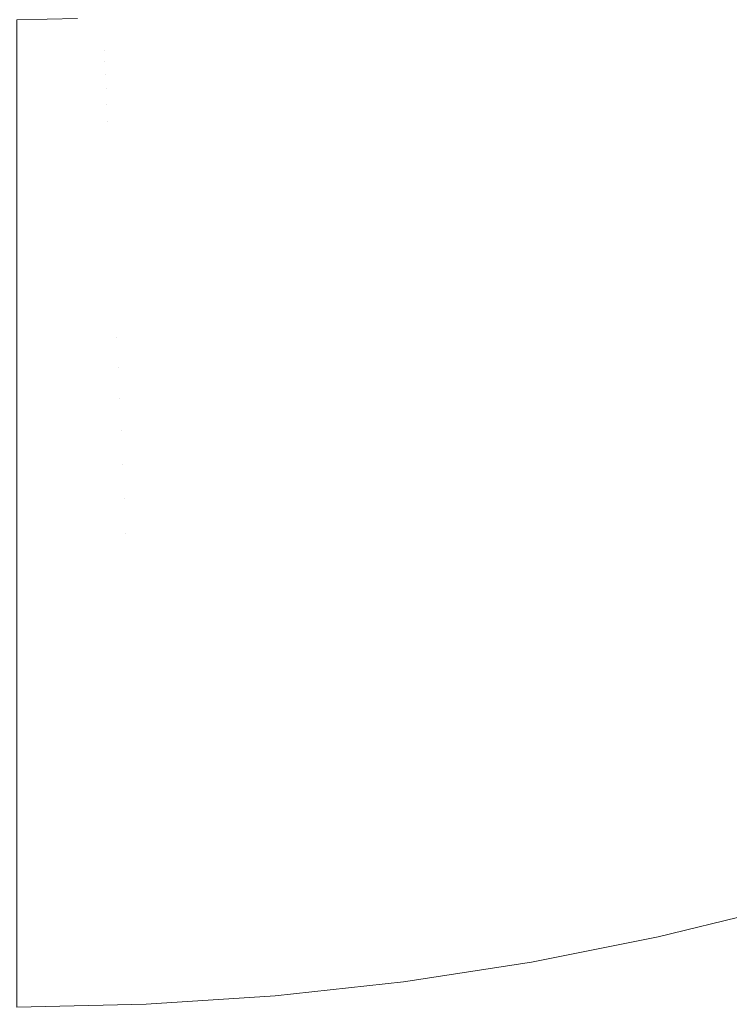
# Model space of a CAD drawing. Header units: centimetres. Extents: x -25.9 to 27.4, y -28.2 to -26.4.
# Tile 112 of 199: x 9.2717 to 9.3436, y -27.9597 to -27.86. Entities that reach past the tile are written whole.
import ezdxf

# ---------------------------------------------------------------- set-up
doc = ezdxf.new("R2010")
doc.units = ezdxf.units.CM
doc.header["$LTSCALE"] = 2.54
doc.layers.add('Lucido design-1', color=7, linetype='Continuous')

# ---------------------------------------------------------------- blocks, each defined once
blk = doc.blocks.new('Gruppo-4-1')
at = {"color": 7, "linetype": 'Continuous', "lineweight": 9}
blk.add_3dface([(-25.828561, -26.46, 540.520033), (-25.828561, -28.06, 540.520033), (27.271439, -28.06, 540.520033), (27.271439, -26.46, 540.520033)], dxfattribs=at)
for points, invisible_edges in [([(9.333735, -27.857579, 539.782857), (9.325057, -27.860108, 539.782857), (9.324689, -27.858733, 539.78663), (9.333307, -27.856221, 539.78663)], 15), ([(9.343424, -27.857778, 539.775485), (9.334728, -27.86073, 539.775485), (9.334209, -27.859082, 539.77914), (9.342833, -27.856155, 539.77914)], 15), ([(9.315454, -27.858542, 539.79432), (9.306752, -27.860273, 539.79432), (9.306586, -27.859332, 539.798223), (9.315248, -27.85761, 539.798223)], 15), ([(9.324689, -27.858733, 539.78663), (9.31597, -27.860867, 539.78663), (9.315695, -27.859628, 539.790453), (9.324361, -27.857508, 539.790453)], 15), ([(9.334209, -27.859082, 539.77914), (9.325465, -27.861631, 539.77914), (9.325057, -27.860108, 539.782857), (9.333735, -27.857579, 539.782857)], 15), ([(9.344065, -27.859541, 539.771899), (9.335292, -27.862519, 539.771899), (9.334728, -27.86073, 539.775485), (9.343424, -27.857778, 539.775485)], 15), ([(9.297671, -27.859254, 539.806114), (9.288955, -27.860209, 539.806114), (9.288913, -27.859733, 539.810088), (9.297609, -27.85878, 539.810088)], 15), ([(9.306586, -27.859332, 539.798223), (9.297858, -27.860676, 539.798223), (9.297754, -27.859886, 539.802157), (9.306448, -27.858548, 539.802157)], 15), ([(9.315695, -27.859628, 539.790453), (9.306945, -27.861369, 539.790453), (9.306752, -27.860273, 539.79432), (9.315454, -27.858542, 539.79432)], 15), ([(9.325057, -27.860108, 539.782857), (9.316278, -27.862257, 539.782857), (9.31597, -27.860867, 539.78663), (9.324689, -27.858733, 539.78663)], 15), ([(9.334728, -27.86073, 539.775485), (9.325912, -27.863299, 539.775485), (9.325465, -27.861631, 539.77914), (9.334209, -27.859082, 539.77914)], 15), ([(9.280163, -27.859829, 539.818061), (9.271439, -27.860019, 539.818061), (9.271439, -27.86, 539.820033), (9.277588, -27.859866, 539.820033)], 9), ([(9.271439, -27.860114, 539.815672), (9.271439, -27.860019, 539.818061), (9.280163, -27.859829, 539.818061), (9.28017, -27.859987, 539.814073)], 14), ([(9.28017, -27.859987, 539.814073), (9.271439, -27.860178, 539.814073), (9.271439, -27.860114, 539.815672)], 9), ([(9.271439, -27.860398, 539.811319), (9.271439, -27.860178, 539.814073), (9.28017, -27.859987, 539.814073), (9.280184, -27.860305, 539.810088)], 14), ([(9.288913, -27.859733, 539.810088), (9.280184, -27.860305, 539.810088), (9.28017, -27.859987, 539.814073), (9.288885, -27.859416, 539.814073)], 15), ([(9.288955, -27.860209, 539.806114), (9.280205, -27.860782, 539.806114), (9.280184, -27.860305, 539.810088), (9.288913, -27.859733, 539.810088)], 15), ([(9.28901, -27.860844, 539.802157), (9.280233, -27.861419, 539.802157), (9.280205, -27.860782, 539.806114), (9.288955, -27.860209, 539.806114)], 15), ([(9.297754, -27.859886, 539.802157), (9.28901, -27.860844, 539.802157), (9.288955, -27.860209, 539.806114), (9.297671, -27.859254, 539.806114)], 15), ([(9.297858, -27.860676, 539.798223), (9.28908, -27.861637, 539.798223), (9.28901, -27.860844, 539.802157), (9.297754, -27.859886, 539.802157)], 15), ([(9.306752, -27.860273, 539.79432), (9.297983, -27.861623, 539.79432), (9.297858, -27.860676, 539.798223), (9.306586, -27.859332, 539.798223)], 15), ([(9.31597, -27.860867, 539.78663), (9.307166, -27.862618, 539.78663), (9.306945, -27.861369, 539.790453), (9.315695, -27.859628, 539.790453)], 15), ([(9.325465, -27.861631, 539.77914), (9.316619, -27.863796, 539.77914), (9.316278, -27.862257, 539.782857), (9.325057, -27.860108, 539.782857)], 15), ([(9.344757, -27.86144, 539.768389), (9.3359, -27.864446, 539.768389), (9.335292, -27.862519, 539.771899), (9.344065, -27.859541, 539.771899)], 15), ([(9.280184, -27.860305, 539.810088), (9.271439, -27.860496, 539.810088), (9.271439, -27.860398, 539.811319)], 9), ([(9.271439, -27.860869, 539.806982), (9.271439, -27.860496, 539.810088), (9.280184, -27.860305, 539.810088), (9.280205, -27.860782, 539.806114)], 14), ([(9.280205, -27.860782, 539.806114), (9.271439, -27.860973, 539.806114), (9.271439, -27.860869, 539.806982)], 9), ([(9.271439, -27.861528, 539.80267), (9.271439, -27.860973, 539.806114), (9.280205, -27.860782, 539.806114), (9.280233, -27.861419, 539.802157)], 14), ([(9.28908, -27.861637, 539.798223), (9.280267, -27.862215, 539.798223), (9.280233, -27.861419, 539.802157), (9.28901, -27.860844, 539.802157)], 15), ([(9.297983, -27.861623, 539.79432), (9.289163, -27.862589, 539.79432), (9.28908, -27.861637, 539.798223), (9.297858, -27.860676, 539.798223)], 15), ([(9.306945, -27.861369, 539.790453), (9.298128, -27.862726, 539.790453), (9.297983, -27.861623, 539.79432), (9.306752, -27.860273, 539.79432)], 15), ([(9.316278, -27.862257, 539.782857), (9.307413, -27.86402, 539.782857), (9.307166, -27.862618, 539.78663), (9.31597, -27.860867, 539.78663)], 15), ([(9.335292, -27.862519, 539.771899), (9.326398, -27.865111, 539.771899), (9.325912, -27.863299, 539.775485), (9.334728, -27.86073, 539.775485)], 15), ([(9.280233, -27.861419, 539.802157), (9.271439, -27.861611, 539.802157), (9.271439, -27.861528, 539.80267)], 9), ([(9.271439, -27.862374, 539.79839), (9.271439, -27.861611, 539.802157), (9.280233, -27.861419, 539.802157), (9.280267, -27.862215, 539.798223)], 14), ([(9.280267, -27.862215, 539.798223), (9.271439, -27.862407, 539.798223), (9.271439, -27.862374, 539.79839)], 9), ([(9.280309, -27.863169, 539.79432), (9.271439, -27.863362, 539.79432), (9.271439, -27.862407, 539.798223), (9.280267, -27.862215, 539.798223)], 13), ([(9.289163, -27.862589, 539.79432), (9.280309, -27.863169, 539.79432), (9.280267, -27.862215, 539.798223), (9.28908, -27.861637, 539.798223)], 15), ([(9.298128, -27.862726, 539.790453), (9.28926, -27.863697, 539.790453), (9.289163, -27.862589, 539.79432), (9.297983, -27.861623, 539.79432)], 15), ([(9.307166, -27.862618, 539.78663), (9.298294, -27.863984, 539.78663), (9.298128, -27.862726, 539.790453), (9.306945, -27.861369, 539.790453)], 15), ([(9.325912, -27.863299, 539.775485), (9.316993, -27.865482, 539.775485), (9.316619, -27.863796, 539.77914), (9.325465, -27.861631, 539.77914)], 15), ([(9.345497, -27.863474, 539.76496), (9.336551, -27.86651, 539.76496), (9.3359, -27.864446, 539.768389), (9.344757, -27.86144, 539.768389)], 15), ([(9.280309, -27.863169, 539.79432), (9.280358, -27.86428, 539.790453), (9.271439, -27.864475, 539.790453), (9.271439, -27.863411, 539.794152)], 11), ([(9.271439, -27.863411, 539.794152), (9.271439, -27.863362, 539.79432), (9.280309, -27.863169, 539.79432)], 10), ([(9.28926, -27.863697, 539.790453), (9.280358, -27.86428, 539.790453), (9.280309, -27.863169, 539.79432), (9.289163, -27.862589, 539.79432)], 15), ([(9.298294, -27.863984, 539.78663), (9.28937, -27.864961, 539.78663), (9.28926, -27.863697, 539.790453), (9.298128, -27.862726, 539.790453)], 15), ([(9.307413, -27.86402, 539.782857), (9.298479, -27.865395, 539.782857), (9.298294, -27.863984, 539.78663), (9.307166, -27.862618, 539.78663)], 15), ([(9.316619, -27.863796, 539.77914), (9.307687, -27.865573, 539.77914), (9.307413, -27.86402, 539.782857), (9.316278, -27.862257, 539.782857)], 15), ([(9.3359, -27.864446, 539.768389), (9.326921, -27.867064, 539.768389), (9.326398, -27.865111, 539.771899), (9.335292, -27.862519, 539.771899)], 15), ([(9.28937, -27.864961, 539.78663), (9.280413, -27.865548, 539.78663), (9.280358, -27.86428, 539.790453), (9.28926, -27.863697, 539.790453)], 15), ([(9.298479, -27.865395, 539.782857), (9.289494, -27.866379, 539.782857), (9.28937, -27.864961, 539.78663), (9.298294, -27.863984, 539.78663)], 15), ([(9.307687, -27.865573, 539.77914), (9.298685, -27.866958, 539.77914), (9.298479, -27.865395, 539.782857), (9.307413, -27.86402, 539.782857)], 15), ([(9.316993, -27.865482, 539.775485), (9.307986, -27.867273, 539.775485), (9.307687, -27.865573, 539.77914), (9.316619, -27.863796, 539.77914)], 15), ([(9.326398, -27.865111, 539.771899), (9.317399, -27.867313, 539.771899), (9.316993, -27.865482, 539.775485), (9.325912, -27.863299, 539.775485)], 15), ([(9.346285, -27.865638, 539.761618), (9.337244, -27.868707, 539.761618), (9.336551, -27.86651, 539.76496), (9.345497, -27.863474, 539.76496)], 15), ([(9.280358, -27.86428, 539.790453), (9.280413, -27.865548, 539.78663), (9.271439, -27.865744, 539.78663), (9.271439, -27.864637, 539.789966)], 11), ([(9.271439, -27.864637, 539.789966), (9.271439, -27.864475, 539.790453), (9.280358, -27.86428, 539.790453)], 10), ([(9.289494, -27.866379, 539.782857), (9.280475, -27.86697, 539.782857), (9.280413, -27.865548, 539.78663), (9.28937, -27.864961, 539.78663)], 15), ([(9.326921, -27.867064, 539.768389), (9.317836, -27.869287, 539.768389), (9.317399, -27.867313, 539.771899), (9.326398, -27.865111, 539.771899)], 15), ([(9.336551, -27.86651, 539.76496), (9.327481, -27.869154, 539.76496), (9.326921, -27.867064, 539.768389), (9.3359, -27.864446, 539.768389)], 15), ([(9.280413, -27.865548, 539.78663), (9.280475, -27.86697, 539.782857), (9.271439, -27.867167, 539.782857), (9.271439, -27.866043, 539.785836)], 11), ([(9.271439, -27.866043, 539.785836), (9.271439, -27.865744, 539.78663), (9.280413, -27.865548, 539.78663)], 10), ([(9.298685, -27.866958, 539.77914), (9.289632, -27.867949, 539.77914), (9.289494, -27.866379, 539.782857), (9.298479, -27.865395, 539.782857)], 15), ([(9.307986, -27.867273, 539.775485), (9.298911, -27.86867, 539.775485), (9.298685, -27.866958, 539.77914), (9.307687, -27.865573, 539.77914)], 15), ([(9.317399, -27.867313, 539.771899), (9.308312, -27.869121, 539.771899), (9.307986, -27.867273, 539.775485), (9.316993, -27.865482, 539.775485)], 15), ([(9.347132, -27.867966, 539.758321), (9.337989, -27.87107, 539.758321), (9.337244, -27.868707, 539.761618), (9.346285, -27.865638, 539.761618)], 15), ([(9.280475, -27.86697, 539.782857), (9.280544, -27.868545, 539.77914), (9.271439, -27.868744, 539.77914), (9.271439, -27.867628, 539.781772)], 11), ([(9.271439, -27.867628, 539.781772), (9.271439, -27.867167, 539.782857), (9.280475, -27.86697, 539.782857)], 10), ([(9.289632, -27.867949, 539.77914), (9.280544, -27.868545, 539.77914), (9.280475, -27.86697, 539.782857), (9.289494, -27.866379, 539.782857)], 15), ([(9.298911, -27.86867, 539.775485), (9.289782, -27.86967, 539.775485), (9.289632, -27.867949, 539.77914), (9.298685, -27.866958, 539.77914)], 15), ([(9.327481, -27.869154, 539.76496), (9.318305, -27.8714, 539.76496), (9.317836, -27.869287, 539.768389), (9.326921, -27.867064, 539.768389)], 15), ([(9.337244, -27.868707, 539.761618), (9.328077, -27.871379, 539.761618), (9.327481, -27.869154, 539.76496), (9.336551, -27.86651, 539.76496)], 15), ([(9.289782, -27.86967, 539.775485), (9.280619, -27.870271, 539.775485), (9.280544, -27.868545, 539.77914), (9.289632, -27.867949, 539.77914)], 15), ([(9.308312, -27.869121, 539.771899), (9.299155, -27.87053, 539.771899), (9.298911, -27.86867, 539.775485), (9.307986, -27.867273, 539.775485)], 15), ([(9.317836, -27.869287, 539.768389), (9.308663, -27.871111, 539.768389), (9.308312, -27.869121, 539.771899), (9.317399, -27.867313, 539.771899)], 15), ([(9.348013, -27.870386, 539.755173), (9.338763, -27.873526, 539.755173), (9.337989, -27.87107, 539.758321), (9.347132, -27.867966, 539.758321)], 15), ([(9.280544, -27.868545, 539.77914), (9.280619, -27.870271, 539.775485), (9.271439, -27.870471, 539.775485), (9.271439, -27.869386, 539.77778)], 11), ([(9.271439, -27.869386, 539.77778), (9.271439, -27.868744, 539.77914), (9.280544, -27.868545, 539.77914)], 10), ([(9.299155, -27.87053, 539.771899), (9.289946, -27.871539, 539.771899), (9.289782, -27.86967, 539.775485), (9.298911, -27.86867, 539.775485)], 15), ([(9.308663, -27.871111, 539.768389), (9.299419, -27.872534, 539.768389), (9.299155, -27.87053, 539.771899), (9.308312, -27.869121, 539.771899)], 15), ([(9.328077, -27.871379, 539.761618), (9.318803, -27.873649, 539.761618), (9.318305, -27.8714, 539.76496), (9.327481, -27.869154, 539.76496)], 15), ([(9.337989, -27.87107, 539.758321), (9.328719, -27.873772, 539.758321), (9.328077, -27.871379, 539.761618), (9.337244, -27.868707, 539.761618)], 15), ([(9.289946, -27.871539, 539.771899), (9.280701, -27.872144, 539.771899), (9.280619, -27.870271, 539.775485), (9.289782, -27.86967, 539.775485)], 15), ([(9.318305, -27.8714, 539.76496), (9.309039, -27.873243, 539.76496), (9.308663, -27.871111, 539.768389), (9.317836, -27.869287, 539.768389)], 15), ([(9.280619, -27.870271, 539.775485), (9.280701, -27.872144, 539.771899), (9.271439, -27.872347, 539.771899), (9.271439, -27.871317, 539.773868)], 11), ([(9.271439, -27.871317, 539.773868), (9.271439, -27.870471, 539.775485), (9.280619, -27.870271, 539.775485)], 10), ([(9.299419, -27.872534, 539.768389), (9.290122, -27.873552, 539.768389), (9.289946, -27.871539, 539.771899), (9.299155, -27.87053, 539.771899)], 15), ([(9.309039, -27.873243, 539.76496), (9.299702, -27.87468, 539.76496), (9.299419, -27.872534, 539.768389), (9.308663, -27.871111, 539.768389)], 15), ([(9.338763, -27.873526, 539.755173), (9.329385, -27.876259, 539.755173), (9.328719, -27.873772, 539.758321), (9.337989, -27.87107, 539.758321)], 15), ([(9.348937, -27.872926, 539.752128), (9.339576, -27.876104, 539.752128), (9.338763, -27.873526, 539.755173), (9.348013, -27.870386, 539.755173)], 15), ([(9.271439, -27.873415, 539.770044), (9.271439, -27.872347, 539.771899), (9.280701, -27.872144, 539.771899), (9.280789, -27.874164, 539.768389)], 14), ([(9.290122, -27.873552, 539.768389), (9.280789, -27.874164, 539.768389), (9.280701, -27.872144, 539.771899), (9.289946, -27.871539, 539.771899)], 15), ([(9.318803, -27.873649, 539.761618), (9.309439, -27.875511, 539.761618), (9.309039, -27.873243, 539.76496), (9.318305, -27.8714, 539.76496)], 15), ([(9.328719, -27.873772, 539.758321), (9.319339, -27.876067, 539.758321), (9.318803, -27.873649, 539.761618), (9.328077, -27.871379, 539.761618)], 15), ([(9.299702, -27.87468, 539.76496), (9.290311, -27.875708, 539.76496), (9.290122, -27.873552, 539.768389), (9.299419, -27.872534, 539.768389)], 15), ([(9.349905, -27.875583, 539.749193), (9.340426, -27.878801, 539.749193), (9.339576, -27.876104, 539.752128), (9.348937, -27.872926, 539.752128)], 15), ([(9.280789, -27.874164, 539.768389), (9.271439, -27.874368, 539.768389), (9.271439, -27.873415, 539.770044)], 9), ([(9.271439, -27.875677, 539.766314), (9.271439, -27.874368, 539.768389), (9.280789, -27.874164, 539.768389), (9.280884, -27.876326, 539.76496)], 14), ([(9.290311, -27.875708, 539.76496), (9.280884, -27.876326, 539.76496), (9.280789, -27.874164, 539.768389), (9.290122, -27.873552, 539.768389)], 15), ([(9.309439, -27.875511, 539.761618), (9.300002, -27.876964, 539.761618), (9.299702, -27.87468, 539.76496), (9.309039, -27.873243, 539.76496)], 15), ([(9.319339, -27.876067, 539.758321), (9.309869, -27.877951, 539.758321), (9.309439, -27.875511, 539.761618), (9.318803, -27.873649, 539.761618)], 15), ([(9.329385, -27.876259, 539.755173), (9.319897, -27.878581, 539.755173), (9.319339, -27.876067, 539.758321), (9.328719, -27.873772, 539.758321)], 15), ([(9.339576, -27.876104, 539.752128), (9.330085, -27.87887, 539.752128), (9.329385, -27.876259, 539.755173), (9.338763, -27.873526, 539.755173)], 15), ([(9.300002, -27.876964, 539.761618), (9.290511, -27.878003, 539.761618), (9.290311, -27.875708, 539.76496), (9.299702, -27.87468, 539.76496)], 15), ([(9.280884, -27.876326, 539.76496), (9.271439, -27.876532, 539.76496), (9.271439, -27.875677, 539.766314)], 9), ([(9.290511, -27.878003, 539.761618), (9.280984, -27.878628, 539.761618), (9.280884, -27.876326, 539.76496), (9.290311, -27.875708, 539.76496)], 15), ([(9.309869, -27.877951, 539.758321), (9.300326, -27.87942, 539.758321), (9.300002, -27.876964, 539.761618), (9.309439, -27.875511, 539.761618)], 15), ([(9.319897, -27.878581, 539.755173), (9.310316, -27.880486, 539.755173), (9.309869, -27.877951, 539.758321), (9.319339, -27.876067, 539.758321)], 15), ([(9.340426, -27.878801, 539.749193), (9.330817, -27.881602, 539.749193), (9.330085, -27.87887, 539.752128), (9.339576, -27.876104, 539.752128)], 15), ([(9.350913, -27.878354, 539.746374), (9.341313, -27.881612, 539.746374), (9.340426, -27.878801, 539.749193), (9.349905, -27.875583, 539.749193)], 15), ([(9.271439, -27.8781, 539.762686), (9.271439, -27.876532, 539.76496), (9.280884, -27.876326, 539.76496), (9.280984, -27.878628, 539.761618)], 14), ([(9.300326, -27.87942, 539.758321), (9.290727, -27.880471, 539.758321), (9.290511, -27.878003, 539.761618), (9.300002, -27.876964, 539.761618)], 15), ([(9.330085, -27.87887, 539.752128), (9.320482, -27.88122, 539.752128), (9.319897, -27.878581, 539.755173), (9.329385, -27.876259, 539.755173)], 15), ([(9.280984, -27.878628, 539.761618), (9.271439, -27.878836, 539.761618), (9.271439, -27.8781, 539.762686)], 9), ([(9.290727, -27.880471, 539.758321), (9.281092, -27.881102, 539.758321), (9.280984, -27.878628, 539.761618), (9.290511, -27.878003, 539.761618)], 15), ([(9.310316, -27.880486, 539.755173), (9.300662, -27.881972, 539.755173), (9.300326, -27.87942, 539.758321), (9.309869, -27.877951, 539.758321)], 15), ([(9.271439, -27.880678, 539.759167), (9.271439, -27.878836, 539.761618), (9.280984, -27.878628, 539.761618), (9.281092, -27.881102, 539.758321)], 14), ([(9.320482, -27.88122, 539.752128), (9.310786, -27.883149, 539.752128), (9.310316, -27.880486, 539.755173), (9.319897, -27.878581, 539.755173)], 15), ([(9.330817, -27.881602, 539.749193), (9.321094, -27.883981, 539.749193), (9.320482, -27.88122, 539.752128), (9.330085, -27.87887, 539.752128)], 15), ([(9.341313, -27.881612, 539.746374), (9.33158, -27.884449, 539.746374), (9.330817, -27.881602, 539.749193), (9.340426, -27.878801, 539.749193)], 15), ([(9.351961, -27.881232, 539.743674), (9.342234, -27.884534, 539.743674), (9.341313, -27.881612, 539.746374), (9.350913, -27.878354, 539.746374)], 15), ([(9.300662, -27.881972, 539.755173), (9.290952, -27.883036, 539.755173), (9.290727, -27.880471, 539.758321), (9.300326, -27.87942, 539.758321)], 15), ([(9.281092, -27.881102, 539.758321), (9.271439, -27.881313, 539.758321), (9.271439, -27.880678, 539.759167)], 9), ([(9.271439, -27.883405, 539.755763), (9.271439, -27.881313, 539.758321), (9.281092, -27.881102, 539.758321), (9.281204, -27.883675, 539.755173)], 14), ([(9.290952, -27.883036, 539.755173), (9.281204, -27.883675, 539.755173), (9.281092, -27.881102, 539.758321), (9.290727, -27.880471, 539.758321)], 15), ([(9.310786, -27.883149, 539.752128), (9.301015, -27.884653, 539.752128), (9.300662, -27.881972, 539.755173), (9.310316, -27.880486, 539.755173)], 15), ([(9.301015, -27.884653, 539.752128), (9.291187, -27.885729, 539.752128), (9.290952, -27.883036, 539.755173), (9.300662, -27.881972, 539.755173)], 15), ([(9.321094, -27.883981, 539.749193), (9.311277, -27.885934, 539.749193), (9.310786, -27.883149, 539.752128), (9.320482, -27.88122, 539.752128)], 15), ([(9.33158, -27.884449, 539.746374), (9.321732, -27.886859, 539.746374), (9.321094, -27.883981, 539.749193), (9.330817, -27.881602, 539.749193)], 15), ([(9.342234, -27.884534, 539.743674), (9.332372, -27.887408, 539.743674), (9.33158, -27.884449, 539.746374), (9.341313, -27.881612, 539.746374)], 15), ([(9.353046, -27.884215, 539.741099), (9.343188, -27.887561, 539.741099), (9.342234, -27.884534, 539.743674), (9.351961, -27.881232, 539.743674)], 15), ([(9.291187, -27.885729, 539.752128), (9.281322, -27.886376, 539.752128), (9.281204, -27.883675, 539.755173), (9.290952, -27.883036, 539.755173)], 15), ([(9.311277, -27.885934, 539.749193), (9.301384, -27.887456, 539.749193), (9.301015, -27.884653, 539.752128), (9.310786, -27.883149, 539.752128)], 15), ([(9.281204, -27.883675, 539.755173), (9.271439, -27.883888, 539.755173), (9.271439, -27.883405, 539.755763)], 9), ([(9.271439, -27.886279, 539.75248), (9.271439, -27.883888, 539.755173), (9.281204, -27.883675, 539.755173), (9.281322, -27.886376, 539.752128)], 14), ([(9.321732, -27.886859, 539.746374), (9.311789, -27.888837, 539.746374), (9.311277, -27.885934, 539.749193), (9.321094, -27.883981, 539.749193)], 15), ([(9.301384, -27.887456, 539.749193), (9.291434, -27.888546, 539.749193), (9.291187, -27.885729, 539.752128), (9.301015, -27.884653, 539.752128)], 15), ([(9.332372, -27.887408, 539.743674), (9.322395, -27.88985, 539.743674), (9.321732, -27.886859, 539.746374), (9.33158, -27.884449, 539.746374)], 15), ([(9.343188, -27.887561, 539.741099), (9.333194, -27.890474, 539.741099), (9.332372, -27.887408, 539.743674), (9.342234, -27.884534, 539.743674)], 15), ([(9.354168, -27.887297, 539.738654), (9.344175, -27.890689, 539.738654), (9.343188, -27.887561, 539.741099), (9.353046, -27.884215, 539.741099)], 15), ([(9.291434, -27.888546, 539.749193), (9.281446, -27.889201, 539.749193), (9.281322, -27.886376, 539.752128), (9.291187, -27.885729, 539.752128)], 15), ([(9.311789, -27.888837, 539.746374), (9.301769, -27.890379, 539.746374), (9.301384, -27.887456, 539.749193), (9.311277, -27.885934, 539.749193)], 15), ([(9.281322, -27.886376, 539.752128), (9.271439, -27.886591, 539.752128), (9.271439, -27.886279, 539.75248)], 9), ([(9.271439, -27.889292, 539.749325), (9.271439, -27.886591, 539.752128), (9.281322, -27.886376, 539.752128), (9.281446, -27.889201, 539.749193)], 14), ([(9.322395, -27.88985, 539.743674), (9.312321, -27.891854, 539.743674), (9.311789, -27.888837, 539.746374), (9.321732, -27.886859, 539.746374)], 15), ([(9.301769, -27.890379, 539.746374), (9.291691, -27.891483, 539.746374), (9.291434, -27.888546, 539.749193), (9.301384, -27.887456, 539.749193)], 15), ([(9.333194, -27.890474, 539.741099), (9.323082, -27.892949, 539.741099), (9.322395, -27.88985, 539.743674), (9.332372, -27.887408, 539.743674)], 15), ([(9.344175, -27.890689, 539.738654), (9.334043, -27.893642, 539.738654), (9.333194, -27.890474, 539.741099), (9.343188, -27.887561, 539.741099)], 15), ([(9.291691, -27.891483, 539.746374), (9.281574, -27.892146, 539.746374), (9.281446, -27.889201, 539.749193), (9.291434, -27.888546, 539.749193)], 15), ([(9.312321, -27.891854, 539.743674), (9.302168, -27.893416, 539.743674), (9.301769, -27.890379, 539.746374), (9.311789, -27.888837, 539.746374)], 15), ([(9.281446, -27.889201, 539.749193), (9.271439, -27.889419, 539.749193), (9.271439, -27.889292, 539.749325)], 9), ([(9.281574, -27.892146, 539.746374), (9.271439, -27.892367, 539.746374), (9.271439, -27.889419, 539.749193), (9.281446, -27.889201, 539.749193)], 13), ([(9.323082, -27.892949, 539.741099), (9.312872, -27.894979, 539.741099), (9.312321, -27.891854, 539.743674), (9.322395, -27.88985, 539.743674)], 15), ([(9.302168, -27.893416, 539.743674), (9.291958, -27.894534, 539.743674), (9.291691, -27.891483, 539.746374), (9.301769, -27.890379, 539.746374)], 15), ([(9.334043, -27.893642, 539.738654), (9.323792, -27.89615, 539.738654), (9.323082, -27.892949, 539.741099), (9.333194, -27.890474, 539.741099)], 15), ([(9.345191, -27.893913, 539.736344), (9.334918, -27.896907, 539.736344), (9.334043, -27.893642, 539.738654), (9.344175, -27.890689, 539.738654)], 15), ([(9.291958, -27.894534, 539.743674), (9.281708, -27.895206, 539.743674), (9.281574, -27.892146, 539.746374), (9.291691, -27.891483, 539.746374)], 15), ([(9.312872, -27.894979, 539.741099), (9.302583, -27.896563, 539.741099), (9.302168, -27.893416, 539.743674), (9.312321, -27.891854, 539.743674)], 15), ([(9.281574, -27.892146, 539.746374), (9.281708, -27.895206, 539.743674), (9.271439, -27.89543, 539.743674), (9.271439, -27.892442, 539.746307)], 11), ([(9.271439, -27.892442, 539.746307), (9.271439, -27.892367, 539.746374), (9.281574, -27.892146, 539.746374)], 10), ([(9.323792, -27.89615, 539.738654), (9.313441, -27.898209, 539.738654), (9.312872, -27.894979, 539.741099), (9.323082, -27.892949, 539.741099)], 15), ([(9.302583, -27.896563, 539.741099), (9.292234, -27.897696, 539.741099), (9.291958, -27.894534, 539.743674), (9.302168, -27.893416, 539.743674)], 15), ([(9.334918, -27.896907, 539.736344), (9.324523, -27.89945, 539.736344), (9.323792, -27.89615, 539.738654), (9.334043, -27.893642, 539.738654)], 15), ([(9.346236, -27.897227, 539.734171), (9.335817, -27.900263, 539.734171), (9.334918, -27.896907, 539.736344), (9.345191, -27.893913, 539.736344)], 15), ([(9.292234, -27.897696, 539.741099), (9.281846, -27.898377, 539.741099), (9.281708, -27.895206, 539.743674), (9.291958, -27.894534, 539.743674)], 15), ([(9.313441, -27.898209, 539.738654), (9.303011, -27.899815, 539.738654), (9.302583, -27.896563, 539.741099), (9.312872, -27.894979, 539.741099)], 15), ([(9.281708, -27.895206, 539.743674), (9.281846, -27.898377, 539.741099), (9.271439, -27.898604, 539.741099), (9.271439, -27.895726, 539.743434)], 11), ([(9.271439, -27.895726, 539.743434), (9.271439, -27.89543, 539.743674), (9.281708, -27.895206, 539.743674)], 10), ([(9.303011, -27.899815, 539.738654), (9.29252, -27.900964, 539.738654), (9.292234, -27.897696, 539.741099), (9.302583, -27.896563, 539.741099)], 15), ([(9.324523, -27.89945, 539.736344), (9.314028, -27.901538, 539.736344), (9.313441, -27.898209, 539.738654), (9.323792, -27.89615, 539.738654)], 15), ([(9.335817, -27.900263, 539.734171), (9.325276, -27.902843, 539.734171), (9.324523, -27.89945, 539.736344), (9.334918, -27.896907, 539.736344)], 15), ([(9.29252, -27.900964, 539.738654), (9.281989, -27.901654, 539.738654), (9.281846, -27.898377, 539.741099), (9.292234, -27.897696, 539.741099)], 15), ([(9.347308, -27.900626, 539.732141), (9.336739, -27.903706, 539.732141), (9.335817, -27.900263, 539.734171), (9.346236, -27.897227, 539.734171)], 15), ([(9.281846, -27.898377, 539.741099), (9.281989, -27.901654, 539.738654), (9.271439, -27.901884, 539.738654), (9.271439, -27.899131, 539.740707)], 11), ([(9.271439, -27.899131, 539.740707), (9.271439, -27.898604, 539.741099), (9.281846, -27.898377, 539.741099)], 10), ([(9.314028, -27.901538, 539.736344), (9.303452, -27.903166, 539.736344), (9.303011, -27.899815, 539.738654), (9.313441, -27.898209, 539.738654)], 15), ([(9.303452, -27.903166, 539.736344), (9.292815, -27.904331, 539.736344), (9.29252, -27.900964, 539.738654), (9.303011, -27.899815, 539.738654)], 15), ([(9.325276, -27.902843, 539.734171), (9.314632, -27.90496, 539.734171), (9.314028, -27.901538, 539.736344), (9.324523, -27.89945, 539.736344)], 15), ([(9.292815, -27.904331, 539.736344), (9.282137, -27.905031, 539.736344), (9.281989, -27.901654, 539.738654), (9.29252, -27.900964, 539.738654)], 15), ([(9.336739, -27.903706, 539.732141), (9.326047, -27.906323, 539.732141), (9.325276, -27.902843, 539.734171), (9.335817, -27.900263, 539.734171)], 15), ([(9.348405, -27.904105, 539.730258), (9.337684, -27.90723, 539.730258), (9.336739, -27.903706, 539.732141), (9.347308, -27.900626, 539.732141)], 15), ([(9.281989, -27.901654, 539.738654), (9.282137, -27.905031, 539.736344), (9.271439, -27.905264, 539.736344), (9.271439, -27.902651, 539.73813)], 11), ([(9.271439, -27.902651, 539.73813), (9.271439, -27.901884, 539.738654), (9.281989, -27.901654, 539.738654)], 10), ([(9.314632, -27.90496, 539.734171), (9.303906, -27.906611, 539.734171), (9.303452, -27.903166, 539.736344), (9.314028, -27.901538, 539.736344)], 15), ([(9.326047, -27.906323, 539.732141), (9.315251, -27.90847, 539.732141), (9.314632, -27.90496, 539.734171), (9.325276, -27.902843, 539.734171)], 15), ([(9.303906, -27.906611, 539.734171), (9.293118, -27.907792, 539.734171), (9.292815, -27.904331, 539.736344), (9.303452, -27.903166, 539.736344)], 15), ([(9.337684, -27.90723, 539.730258), (9.326837, -27.909884, 539.730258), (9.326047, -27.906323, 539.732141), (9.336739, -27.903706, 539.732141)], 15), ([(9.282137, -27.905031, 539.736344), (9.282288, -27.908502, 539.734171), (9.271439, -27.908739, 539.734171), (9.271439, -27.906279, 539.735709)], 11), ([(9.271439, -27.906279, 539.735709), (9.271439, -27.905264, 539.736344), (9.282137, -27.905031, 539.736344)], 10), ([(9.293118, -27.907792, 539.734171), (9.282288, -27.908502, 539.734171), (9.282137, -27.905031, 539.736344), (9.292815, -27.904331, 539.736344)], 15), ([(9.315251, -27.90847, 539.732141), (9.304371, -27.910145, 539.732141), (9.303906, -27.906611, 539.734171), (9.314632, -27.90496, 539.734171)], 15), ([(9.349525, -27.907658, 539.728524), (9.338648, -27.910828, 539.728524), (9.337684, -27.90723, 539.730258), (9.348405, -27.904105, 539.730258)], 15), ([(9.304371, -27.910145, 539.732141), (9.293428, -27.911343, 539.732141), (9.293118, -27.907792, 539.734171), (9.303906, -27.906611, 539.734171)], 15), ([(9.326837, -27.909884, 539.730258), (9.315884, -27.912063, 539.730258), (9.315251, -27.90847, 539.732141), (9.326047, -27.906323, 539.732141)], 15), ([(9.293428, -27.911343, 539.732141), (9.282444, -27.912063, 539.732141), (9.282288, -27.908502, 539.734171), (9.293118, -27.907792, 539.734171)], 15), ([(9.338648, -27.910828, 539.728524), (9.327643, -27.913521, 539.728524), (9.326837, -27.909884, 539.730258), (9.337684, -27.90723, 539.730258)], 15), ([(9.350666, -27.911279, 539.726943), (9.33963, -27.914495, 539.726943), (9.338648, -27.910828, 539.728524), (9.349525, -27.907658, 539.728524)], 15), ([(9.282288, -27.908502, 539.734171), (9.282444, -27.912063, 539.732141), (9.271439, -27.912303, 539.732141), (9.271439, -27.91001, 539.733448)], 11), ([(9.271439, -27.91001, 539.733448), (9.271439, -27.908739, 539.734171), (9.282288, -27.908502, 539.734171)], 10), ([(9.315884, -27.912063, 539.730258), (9.304847, -27.913761, 539.730258), (9.304371, -27.910145, 539.732141), (9.315251, -27.90847, 539.732141)], 15), ([(9.327643, -27.913521, 539.728524), (9.316531, -27.915731, 539.728524), (9.315884, -27.912063, 539.730258), (9.326837, -27.909884, 539.730258)], 15), ([(9.304847, -27.913761, 539.730258), (9.293746, -27.914977, 539.730258), (9.293428, -27.911343, 539.732141), (9.304371, -27.910145, 539.732141)], 15), ([(9.33963, -27.914495, 539.726943), (9.328465, -27.917228, 539.726943), (9.327643, -27.913521, 539.728524), (9.338648, -27.910828, 539.728524)], 15), ([(9.282444, -27.912063, 539.732141), (9.282603, -27.915707, 539.730258), (9.271439, -27.915951, 539.730258), (9.271439, -27.913835, 539.731351)], 11), ([(9.271439, -27.913835, 539.731351), (9.271439, -27.912303, 539.732141), (9.282444, -27.912063, 539.732141)], 10), ([(9.293746, -27.914977, 539.730258), (9.282603, -27.915707, 539.730258), (9.282444, -27.912063, 539.732141), (9.293428, -27.911343, 539.732141)], 15), ([(9.316531, -27.915731, 539.728524), (9.305333, -27.917455, 539.728524), (9.304847, -27.913761, 539.730258), (9.315884, -27.912063, 539.730258)], 15), ([(9.351828, -27.914962, 539.725519), (9.34063, -27.918226, 539.725519), (9.33963, -27.914495, 539.726943), (9.350666, -27.911279, 539.726943)], 15), ([(9.305333, -27.917455, 539.728524), (9.294071, -27.918688, 539.728524), (9.293746, -27.914977, 539.730258), (9.304847, -27.913761, 539.730258)], 15), ([(9.328465, -27.917228, 539.726943), (9.31719, -27.91947, 539.726943), (9.316531, -27.915731, 539.728524), (9.327643, -27.913521, 539.728524)], 15), ([(9.294071, -27.918688, 539.728524), (9.282765, -27.919429, 539.728524), (9.282603, -27.915707, 539.730258), (9.293746, -27.914977, 539.730258)], 15), ([(9.34063, -27.918226, 539.725519), (9.3293, -27.920998, 539.725519), (9.328465, -27.917228, 539.726943), (9.33963, -27.914495, 539.726943)], 15), ([(9.353007, -27.918701, 539.724254), (9.341645, -27.922013, 539.724254), (9.34063, -27.918226, 539.725519), (9.351828, -27.914962, 539.725519)], 15), ([(9.271439, -27.917747, 539.729422), (9.271439, -27.915951, 539.730258), (9.282603, -27.915707, 539.730258), (9.282765, -27.919429, 539.728524)], 14), ([(9.31719, -27.91947, 539.726943), (9.305829, -27.921219, 539.726943), (9.305333, -27.917455, 539.728524), (9.316531, -27.915731, 539.728524)], 15), ([(9.282765, -27.919429, 539.728524), (9.271439, -27.919676, 539.728524), (9.271439, -27.917747, 539.729422)], 9), ([(9.305829, -27.921219, 539.726943), (9.294402, -27.92247, 539.726943), (9.294071, -27.918688, 539.728524), (9.305333, -27.917455, 539.728524)], 15), ([(9.3293, -27.920998, 539.725519), (9.317861, -27.923273, 539.725519), (9.31719, -27.91947, 539.726943), (9.328465, -27.917228, 539.726943)], 15), ([(9.294402, -27.92247, 539.726943), (9.282931, -27.923222, 539.726943), (9.282765, -27.919429, 539.728524), (9.294071, -27.918688, 539.728524)], 15), ([(9.341645, -27.922013, 539.724254), (9.330149, -27.924826, 539.724254), (9.3293, -27.920998, 539.725519), (9.34063, -27.918226, 539.725519)], 15), ([(9.354201, -27.92249, 539.72315), (9.342673, -27.92585, 539.72315), (9.341645, -27.922013, 539.724254), (9.353007, -27.918701, 539.724254)], 15), ([(9.271439, -27.92174, 539.727665), (9.271439, -27.919676, 539.728524), (9.282765, -27.919429, 539.728524), (9.282931, -27.923222, 539.726943)], 14), ([(9.317861, -27.923273, 539.725519), (9.306333, -27.925048, 539.725519), (9.305829, -27.921219, 539.726943), (9.31719, -27.91947, 539.726943)], 15), ([(9.330149, -27.924826, 539.724254), (9.318542, -27.927134, 539.724254), (9.317861, -27.923273, 539.725519), (9.3293, -27.920998, 539.725519)], 15), ([(9.282931, -27.923222, 539.726943), (9.271439, -27.923473, 539.726943), (9.271439, -27.92174, 539.727665)], 9), ([(9.306333, -27.925048, 539.725519), (9.294738, -27.926318, 539.725519), (9.294402, -27.92247, 539.726943), (9.305829, -27.921219, 539.726943)], 15), ([(9.342673, -27.92585, 539.72315), (9.331009, -27.928704, 539.72315), (9.330149, -27.924826, 539.724254), (9.341645, -27.922013, 539.724254)], 15), ([(9.294738, -27.926318, 539.725519), (9.2831, -27.92708, 539.725519), (9.282931, -27.923222, 539.726943), (9.294402, -27.92247, 539.726943)], 15), ([(9.35541, -27.926322, 539.722211), (9.343713, -27.929732, 539.722211), (9.342673, -27.92585, 539.72315), (9.354201, -27.92249, 539.72315)], 15), ([(9.271439, -27.925805, 539.726083), (9.271439, -27.923473, 539.726943), (9.282931, -27.923222, 539.726943), (9.2831, -27.92708, 539.725519)], 14), ([(9.318542, -27.927134, 539.724254), (9.306845, -27.928935, 539.724254), (9.306333, -27.925048, 539.725519), (9.317861, -27.923273, 539.725519)], 15), ([(9.331009, -27.928704, 539.72315), (9.319231, -27.931047, 539.72315), (9.318542, -27.927134, 539.724254), (9.330149, -27.924826, 539.724254)], 15), ([(9.2831, -27.92708, 539.725519), (9.271439, -27.927335, 539.725519), (9.271439, -27.925805, 539.726083)], 9), ([(9.306845, -27.928935, 539.724254), (9.29508, -27.930223, 539.724254), (9.294738, -27.926318, 539.725519), (9.306333, -27.925048, 539.725519)], 15), ([(9.343713, -27.929732, 539.722211), (9.331879, -27.932627, 539.722211), (9.331009, -27.928704, 539.72315), (9.342673, -27.92585, 539.72315)], 15), ([(9.29508, -27.930223, 539.724254), (9.283271, -27.930997, 539.724254), (9.2831, -27.92708, 539.725519), (9.294738, -27.926318, 539.725519)], 15), ([(9.271439, -27.929935, 539.72468), (9.271439, -27.927335, 539.725519), (9.2831, -27.92708, 539.725519), (9.283271, -27.930997, 539.724254)], 14), ([(9.319231, -27.931047, 539.72315), (9.307363, -27.932874, 539.72315), (9.306845, -27.928935, 539.724254), (9.318542, -27.927134, 539.724254)], 15), ([(9.307363, -27.932874, 539.72315), (9.295426, -27.934181, 539.72315), (9.29508, -27.930223, 539.724254), (9.306845, -27.928935, 539.724254)], 15), ([(9.331879, -27.932627, 539.722211), (9.319929, -27.935004, 539.722211), (9.319231, -27.931047, 539.72315), (9.331009, -27.928704, 539.72315)], 15), ([(9.283271, -27.930997, 539.724254), (9.271439, -27.931255, 539.724254), (9.271439, -27.929935, 539.72468)], 9), ([(9.344763, -27.933651, 539.721437), (9.332757, -27.936589, 539.721437), (9.331879, -27.932627, 539.722211), (9.343713, -27.929732, 539.722211)], 15), ([(9.271439, -27.934123, 539.723457), (9.271439, -27.931255, 539.724254), (9.283271, -27.930997, 539.724254), (9.283444, -27.934966, 539.72315)], 14), ([(9.295426, -27.934181, 539.72315), (9.283444, -27.934966, 539.72315), (9.283271, -27.930997, 539.724254), (9.29508, -27.930223, 539.724254)], 15), ([(9.319929, -27.935004, 539.722211), (9.307888, -27.936858, 539.722211), (9.307363, -27.932874, 539.72315), (9.319231, -27.931047, 539.72315)], 15), ([(9.307888, -27.936858, 539.722211), (9.295777, -27.938184, 539.722211), (9.295426, -27.934181, 539.72315), (9.307363, -27.932874, 539.72315)], 15), ([(9.332757, -27.936589, 539.721437), (9.320634, -27.939, 539.721437), (9.319929, -27.935004, 539.722211), (9.331879, -27.932627, 539.722211)], 15), ([(9.345821, -27.937601, 539.720831), (9.333642, -27.940581, 539.720831), (9.332757, -27.936589, 539.721437), (9.344763, -27.933651, 539.721437)], 15), ([(9.283444, -27.934966, 539.72315), (9.271439, -27.935228, 539.72315), (9.271439, -27.934123, 539.723457)], 9), ([(9.271439, -27.938359, 539.722418), (9.271439, -27.935228, 539.72315), (9.283444, -27.934966, 539.72315), (9.283619, -27.938981, 539.722211)], 14), ([(9.295777, -27.938184, 539.722211), (9.283619, -27.938981, 539.722211), (9.283444, -27.934966, 539.72315), (9.295426, -27.934181, 539.72315)], 15), ([(9.320634, -27.939, 539.721437), (9.308417, -27.94088, 539.721437), (9.307888, -27.936858, 539.722211), (9.319929, -27.935004, 539.722211)], 15), ([(9.308417, -27.94088, 539.721437), (9.29613, -27.942226, 539.721437), (9.295777, -27.938184, 539.722211), (9.307888, -27.936858, 539.722211)], 15), ([(9.333642, -27.940581, 539.720831), (9.321344, -27.943027, 539.720831), (9.320634, -27.939, 539.721437), (9.332757, -27.936589, 539.721437)], 15), ([(9.346886, -27.941575, 539.720395), (9.334532, -27.944598, 539.720395), (9.333642, -27.940581, 539.720831), (9.345821, -27.937601, 539.720831)], 15), ([(9.283619, -27.938981, 539.722211), (9.271439, -27.939247, 539.722211), (9.271439, -27.938359, 539.722418)], 9), ([(9.271439, -27.942637, 539.721564), (9.271439, -27.939247, 539.722211), (9.283619, -27.938981, 539.722211), (9.283796, -27.943034, 539.721437)], 14), ([(9.29613, -27.942226, 539.721437), (9.283796, -27.943034, 539.721437), (9.283619, -27.938981, 539.722211), (9.295777, -27.938184, 539.722211)], 15), ([(9.321344, -27.943027, 539.720831), (9.308951, -27.944935, 539.720831), (9.308417, -27.94088, 539.721437), (9.320634, -27.939, 539.721437)], 15), ([(9.308951, -27.944935, 539.720831), (9.296487, -27.9463, 539.720831), (9.29613, -27.942226, 539.721437), (9.308417, -27.94088, 539.721437)], 15), ([(9.334532, -27.944598, 539.720395), (9.322058, -27.947079, 539.720395), (9.321344, -27.943027, 539.720831), (9.333642, -27.940581, 539.720831)], 15), ([(9.347956, -27.945566, 539.720129), (9.335427, -27.948632, 539.720129), (9.334532, -27.944598, 539.720395), (9.346886, -27.941575, 539.720395)], 15), ([(9.283796, -27.943034, 539.721437), (9.271439, -27.943304, 539.721437), (9.271439, -27.942637, 539.721564)], 9), ([(9.296487, -27.9463, 539.720831), (9.283974, -27.94712, 539.720831), (9.283796, -27.943034, 539.721437), (9.29613, -27.942226, 539.721437)], 15), ([(9.271439, -27.946949, 539.720897), (9.271439, -27.943304, 539.721437), (9.283796, -27.943034, 539.721437), (9.283974, -27.94712, 539.720831)], 14), ([(9.322058, -27.947079, 539.720395), (9.309488, -27.949014, 539.720395), (9.308951, -27.944935, 539.720831), (9.321344, -27.943027, 539.720831)], 15), ([(9.309488, -27.949014, 539.720395), (9.296845, -27.950398, 539.720395), (9.296487, -27.9463, 539.720831), (9.308951, -27.944935, 539.720831)], 15), ([(9.335427, -27.948632, 539.720129), (9.322776, -27.951149, 539.720129), (9.322058, -27.947079, 539.720395), (9.334532, -27.944598, 539.720395)], 15), ([(9.349084, -27.949778, 539.720033), (9.33637, -27.952889, 539.720033), (9.335427, -27.948632, 539.720129), (9.347956, -27.945566, 539.720129)], 14), ([(9.283974, -27.94712, 539.720831), (9.271439, -27.947393, 539.720831), (9.271439, -27.946949, 539.720897)], 9), ([(9.296845, -27.950398, 539.720395), (9.284154, -27.95123, 539.720395), (9.283974, -27.94712, 539.720831), (9.296487, -27.9463, 539.720831)], 15), ([(9.271439, -27.951285, 539.720418), (9.271439, -27.947393, 539.720831), (9.283974, -27.94712, 539.720831), (9.284154, -27.95123, 539.720395)], 14), ([(9.322776, -27.951149, 539.720129), (9.310027, -27.953111, 539.720129), (9.309488, -27.949014, 539.720395), (9.322058, -27.947079, 539.720395)], 15), ([(9.33637, -27.952889, 539.720033), (9.323533, -27.955442, 539.720033), (9.322776, -27.951149, 539.720129), (9.335427, -27.948632, 539.720129)], 14), ([(9.310027, -27.953111, 539.720129), (9.297205, -27.954515, 539.720129), (9.296845, -27.950398, 539.720395), (9.309488, -27.949014, 539.720395)], 15), ([(9.33637, -27.952889, 539.720033), (9.349084, -27.949778, 539.720033), (27.271439, -28.06, 539.720033)], 10), ([(9.297205, -27.954515, 539.720129), (9.284334, -27.955359, 539.720129), (9.284154, -27.95123, 539.720395), (9.296845, -27.950398, 539.720395)], 15), ([(9.284154, -27.95123, 539.720395), (9.271439, -27.951508, 539.720395), (9.271439, -27.951285, 539.720418)], 9), ([(9.284334, -27.955359, 539.720129), (9.271439, -27.95564, 539.720129), (9.271439, -27.951508, 539.720395), (9.284154, -27.95123, 539.720395)], 13), ([(9.323533, -27.955442, 539.720033), (9.310596, -27.957433, 539.720033), (9.310027, -27.953111, 539.720129), (9.322776, -27.951149, 539.720129)], 14), ([(27.271439, -28.06, 539.720033), (9.323533, -27.955442, 539.720033), (9.33637, -27.952889, 539.720033)], 9), ([(9.310596, -27.957433, 539.720033), (9.297585, -27.958858, 539.720033), (9.297205, -27.954515, 539.720129), (9.310027, -27.953111, 539.720129)], 14), ([(9.297585, -27.958858, 539.720033), (9.284524, -27.959714, 539.720033), (9.284334, -27.955359, 539.720129), (9.297205, -27.954515, 539.720129)], 14), ([(9.284524, -27.959714, 539.720033), (9.271439, -27.96, 539.720033), (9.271439, -27.95564, 539.720129), (9.284334, -27.955359, 539.720129)], 12), ([(27.271439, -28.06, 539.720033), (9.310596, -27.957433, 539.720033), (9.323533, -27.955442, 539.720033)], 9), ([(9.297585, -27.958858, 539.720033), (9.310596, -27.957433, 539.720033), (27.271439, -28.06, 539.720033)], 10), ([(27.271439, -28.06, 539.720033), (9.284524, -27.959714, 539.720033), (9.297585, -27.958858, 539.720033)], 9)]:
    blk.add_3dface(points, dxfattribs=dict(at, invisible_edges=invisible_edges))

msp = doc.modelspace()

# ---------------------------------------------------------------- block references
at = {"layer": 'Lucido design-1', "color": 7}
msp.add_blockref('Gruppo-4-1', (0, 0), dxfattribs=at)

doc.saveas('drawing.dxf')
